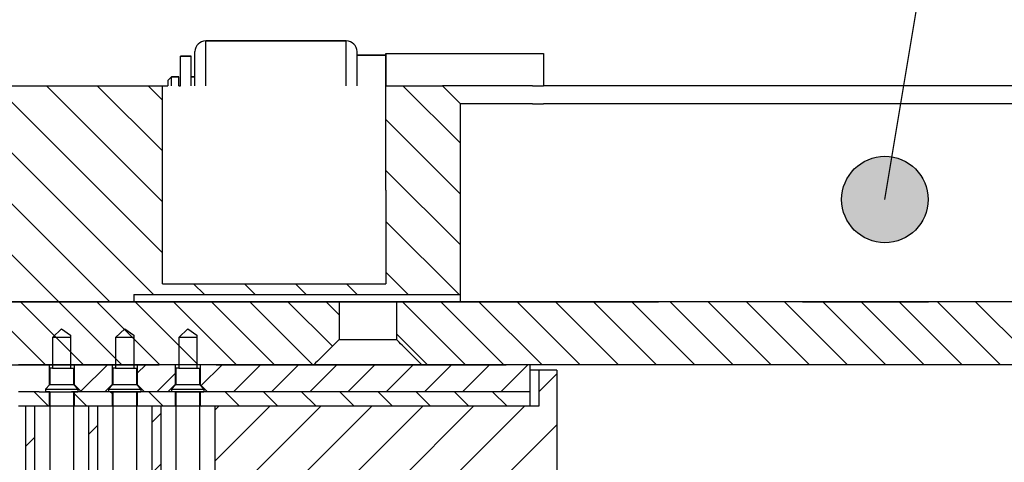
# Model space of a CAD drawing. Extents: x -1763 to 4575, y -3429 to 1051.
# Tile 23 of 174: x 104 to 159, y -2440 to -2415. Entities that reach past the tile are written whole.
import ezdxf

# ---------------------------------------------------------------- set-up
doc = ezdxf.new("R2010")
doc.units = 0
doc.linetypes.add('DASHED', pattern=[15, 7, -8])
doc.layers.get('0').update_dxf_attribs({"linetype": 'CONTINUOUS'})
doc.layers.add('1', color=7, linetype='CONTINUOUS')
doc.dimstyles.get("Standard").update_dxf_attribs({"dimtxt": 0.18, "dimasz": 0.18, "dimexe": 0.18, "dimexo": 0.0625, "dimgap": 0.09, "dimtad": 0, "dimtih": 1, "dimtoh": 1, "dimdec": 4, "dimzin": 0, "dimtxsty": 'STANDARD', "dimcen": 0.09, "dimazin": 3, "dimtfac": 1, "dimtdec": 4, "dimtofl": 0, "dimtmove": 0, "dimatfit": 3, "dimtolj": 1, "dimtzin": 0})
pattern_1 = [(315, (-1142.24, -11457.8625), (1.06066017, 1.06066017), [])]
pattern_2 = [(45, (-1142.24, -11457.8625), (-1.06066017, 1.06066017), [])]
pattern_3 = [(45, (-1142.24, -11457.8625), (-1.41421356, 1.41421356), [])]

# ---------------------------------------------------------------- blocks, each defined once
blk = doc.blocks.new('Z-STACK', base_point=(-660.966, -2583.474))
at = {"linetype": 'CONTINUOUS'}
h = blk.add_hatch(dxfattribs=at)
h.set_pattern_fill('USER', color=6, scale=1.5, angle=45, pattern_type=0)
h.set_pattern_definition(pattern_2)
h.paths.add_polyline_path([(107.096, -2435.26), (107.096, -2434.16), (109.196, -2434.16), (109.196, -2434.16), (109.196, -2435.26), (108.796, -2435.66), (108.796, -2435.66), (107.496, -2435.66)])
h = blk.add_hatch(dxfattribs=at)
h.set_pattern_fill('USER', color=6, scale=1.5, angle=45, pattern_type=0)
h.set_pattern_definition(pattern_2)
h.paths.add_polyline_path([(110.596, -2435.26), (110.596, -2434.16), (112.696, -2434.16), (112.696, -2434.16), (112.696, -2435.26), (112.296, -2435.66), (112.296, -2435.66), (110.996, -2435.66)])
h = blk.add_hatch(dxfattribs=at)
h.set_pattern_fill('USER', color=3, scale=1.5, angle=315, pattern_type=0)
h.set_pattern_definition(pattern_1)
h.paths.add_polyline_path([(105.696, -2435.66), (105.696, -2436.46), (105.696, -2436.46), (104.896, -2436.46), (104.896, -2436.46), (104.492, -2436.46), (104.396, -2436.46), (104.304, -2436.46), (104.138, -2436.46), (103.992, -2436.46), (103.88, -2436.46), (103.596, -2436.46), (103.596, -2435.66), (103.88, -2435.66), (103.992, -2435.66), (103.996, -2435.66), (104.138, -2435.66), (104.304, -2435.66), (104.492, -2435.66), (105.152, -2435.66), (105.296, -2435.66), (105.296, -2435.66), (105.402, -2435.66), (105.696, -2435.66)])
h = blk.add_hatch(dxfattribs=at)
h.set_pattern_fill('USER', color=3, scale=1.5, angle=315, pattern_type=0)
h.set_pattern_definition(pattern_1)
h.paths.add_polyline_path([(107.096, -2435.66), (107.096, -2436.46), (107.896, -2436.46), (108.396, -2436.46), (108.396, -2436.46), (109.196, -2436.46), (109.196, -2436.46), (109.196, -2435.66), (109.196, -2435.66), (108.796, -2435.66), (108.796, -2435.66), (107.496, -2435.66)])
h = blk.add_hatch(dxfattribs=at)
h.set_pattern_fill('USER', color=3, scale=1.5, angle=315, pattern_type=0)
h.set_pattern_definition(pattern_1)
h.paths.add_polyline_path([(110.66, -2435.66), (110.596, -2435.66), (110.596, -2436.46), (110.66, -2436.46), (111.396, -2436.46), (111.896, -2436.46), (111.896, -2436.46), (112.696, -2436.46), (112.696, -2436.46), (112.696, -2435.66), (112.696, -2435.66), (112.296, -2435.66), (112.296, -2435.66), (110.996, -2435.66)])
h = blk.add_hatch(dxfattribs=at)
h.set_pattern_fill('USER', color=1, scale=2, angle=45, pattern_type=0)
h.set_pattern_definition(pattern_3)
h.paths.add_polyline_path([(104.396, -2436.46), (104.396, -2482.36), (104.896, -2482.36), (104.896, -2482.36), (104.896, -2436.46), (104.896, -2436.46), (104.492, -2436.46)])
h = blk.add_hatch(dxfattribs=at)
h.set_pattern_fill('USER', color=1, scale=2, angle=45, pattern_type=0)
h.set_pattern_definition(pattern_3)
h.paths.add_polyline_path([(108.396, -2482.36), (107.896, -2482.36), (107.896, -2436.46), (108.396, -2436.46), (108.396, -2436.46), (108.396, -2482.36)])
h = blk.add_hatch(dxfattribs=at)
h.set_pattern_fill('USER', color=1, scale=2, angle=45, pattern_type=0)
h.set_pattern_definition(pattern_3)
h.paths.add_polyline_path([(111.396, -2482.36), (111.896, -2482.36), (111.896, -2482.36), (111.896, -2436.46), (111.896, -2436.46), (111.396, -2436.46)])
at = {"layer": '1', "linetype": 'CONTINUOUS'}
h = blk.add_hatch(dxfattribs=at)
h.set_pattern_fill('USER', color=4, scale=2, angle=315, pattern_type=0)
h.set_pattern_definition([(315, (-1142.24, -11457.8625), (1.41421356, 1.41421356), [])])
h.paths.add_polyline_path([(71.397, -2418.66), (110.397, -2418.66), (111.997, -2418.66), (111.997, -2429.66), (124.397, -2429.66), (124.397, -2424.46), (124.397, -2424.36), (124.397, -2418.66), (127.537, -2418.66), (128.537, -2419.66), (128.537, -2430.26), (110.397, -2430.26), (110.397, -2430.66), (71.397, -2430.66)])
at = {"layer": '1'}
h = blk.add_hatch(color=1, dxfattribs=at)
edge = h.paths.add_edge_path()
edge.add_arc((152.106, -2424.977), 2.4, -180, 180)
at = {"layer": '1', "linetype": 'CONTINUOUS'}
h = blk.add_hatch(dxfattribs=at)
h.set_pattern_fill('USER', color=2, scale=1.5, angle=315, pattern_type=0)
h.set_pattern_definition(pattern_1)
edge = h.paths.add_edge_path()
edge.add_line((111.497, -2430.66), (115.997, -2430.66))
edge.add_line((115.997, -2430.66), (120.397, -2430.66))
edge.add_line((120.397, -2430.66), (121.797, -2430.66))
edge.add_line((121.797, -2430.66), (121.806, -2430.66))
edge.add_line((121.806, -2430.66), (121.806, -2432.76))
edge.add_spline(control_points=[(121.806, -2432.76), (121.572, -2432.993), (121.103, -2433.46), (120.635, -2433.927), (120.402, -2434.16)], knot_values=[0, 0, 0, 0, 0.991593, 1.983187, 1.983187, 1.983187, 1.983187], degree=3, periodic=0)
edge.add_line((120.402, -2434.16), (120.397, -2434.16))
edge.add_line((120.397, -2434.16), (118.442, -2434.16))
edge.add_line((118.442, -2434.16), (117.442, -2434.16))
edge.add_line((117.442, -2434.16), (117.393, -2434.16))
edge.add_line((117.393, -2434.16), (114.968, -2434.16))
edge.add_line((114.968, -2434.16), (114.846, -2434.16))
edge.add_line((114.846, -2434.16), (114.096, -2434.16))
edge.add_line((114.096, -2434.16), (114.096, -2434.16))
edge.add_line((114.096, -2434.16), (114.076, -2434.16))
edge.add_line((114.076, -2434.16), (112.696, -2434.16))
edge.add_line((112.696, -2434.16), (112.635, -2434.16))
edge.add_line((112.635, -2434.16), (111.817, -2434.16))
edge.add_line((111.817, -2434.16), (111.635, -2434.16))
edge.add_line((111.635, -2434.16), (111.221, -2434.16))
edge.add_line((111.221, -2434.16), (110.596, -2434.16))
edge.add_line((110.596, -2434.16), (110.596, -2434.16))
edge.add_line((110.596, -2434.16), (110.576, -2434.16))
edge.add_line((110.576, -2434.16), (110.221, -2434.16))
edge.add_line((110.221, -2434.16), (109.196, -2434.16))
edge.add_line((109.196, -2434.16), (107.758, -2434.16))
edge.add_line((107.758, -2434.16), (107.096, -2434.16))
edge.add_line((107.096, -2434.16), (107.096, -2434.16))
edge.add_line((107.096, -2434.16), (107.076, -2434.16))
edge.add_line((107.076, -2434.16), (106.758, -2434.16))
edge.add_line((106.758, -2434.16), (105.696, -2434.16))
edge.add_line((105.696, -2434.16), (104.294, -2434.16))
edge.add_line((104.294, -2434.16), (103.596, -2434.16))
edge.add_line((103.596, -2434.16), (103.596, -2434.16))
edge.add_line((103.596, -2434.16), (103.576, -2434.16))
edge.add_line((103.576, -2434.16), (103.294, -2434.16))
edge.add_line((103.294, -2434.16), (102.721, -2434.16))
edge.add_line((102.721, -2434.16), (102.196, -2434.16))
edge.add_line((102.196, -2434.16), (101.58, -2434.16))
edge.add_line((101.58, -2434.16), (101.508, -2434.16))
edge.add_line((101.508, -2434.16), (101.387, -2434.16))
edge.add_line((101.387, -2434.16), (101.326, -2434.16))
edge.add_line((101.326, -2434.16), (101.08, -2434.16))
edge.add_line((101.08, -2434.16), (100.826, -2434.16))
edge.add_line((100.826, -2434.16), (100.643, -2434.16))
edge.add_line((100.643, -2434.16), (99.564, -2434.16))
edge.add_line((99.564, -2434.16), (99.397, -2434.16))
edge.add_line((99.397, -2434.16), (98.432, -2434.16))
edge.add_line((98.432, -2434.16), (98.197, -2434.16))
edge.add_line((98.197, -2434.16), (97.432, -2434.16))
edge.add_line((97.432, -2434.16), (96.397, -2434.16))
edge.add_line((96.397, -2434.16), (91.215, -2434.16))
edge.add_line((91.215, -2434.16), (90.468, -2434.16))
edge.add_line((90.468, -2434.16), (90.215, -2434.16))
edge.add_line((90.215, -2434.16), (89.005, -2434.16))
edge.add_line((89.005, -2434.16), (88.041, -2434.16))
edge.add_line((88.041, -2434.16), (87.92, -2434.16))
edge.add_line((87.92, -2434.16), (87.205, -2434.16))
edge.add_line((87.205, -2434.16), (86.802, -2434.16))
edge.add_line((86.802, -2434.16), (86.136, -2434.16))
edge.add_line((86.136, -2434.16), (85.793, -2434.16))
edge.add_line((85.793, -2434.16), (85.002, -2434.16))
edge.add_line((85.002, -2434.16), (84.892, -2434.16))
edge.add_line((84.892, -2434.16), (84.736, -2434.16))
edge.add_line((84.736, -2434.16), (84.599, -2434.16))
edge.add_line((84.599, -2434.16), (84.597, -2434.16))
edge.add_line((84.597, -2434.16), (84.576, -2434.16))
edge.add_line((84.576, -2434.16), (84.397, -2434.16))
edge.add_line((84.397, -2434.16), (83.993, -2434.16))
edge.add_line((83.993, -2434.16), (83.986, -2434.16))
edge.add_line((83.986, -2434.16), (83.696, -2434.16))
edge.add_line((83.696, -2434.16), (83.406, -2434.16))
edge.add_line((83.406, -2434.16), (83.397, -2434.16))
edge.add_line((83.397, -2434.16), (83.197, -2434.16))
edge.add_line((83.197, -2434.16), (82.931, -2434.16))
edge.add_line((82.931, -2434.16), (82.799, -2434.16))
edge.add_line((82.799, -2434.16), (82.586, -2434.16))
edge.add_line((82.586, -2434.16), (82.488, -2434.16))
edge.add_line((82.488, -2434.16), (82.397, -2434.16))
edge.add_line((82.397, -2434.16), (82.046, -2434.16))
edge.add_line((82.046, -2434.16), (81.896, -2434.16))
edge.add_line((81.896, -2434.16), (81.836, -2434.16))
edge.add_line((81.836, -2434.16), (81.6, -2434.16))
edge.add_line((81.6, -2434.16), (81.531, -2434.16))
edge.add_line((81.531, -2434.16), (81.255, -2434.16))
edge.add_line((81.255, -2434.16), (81.097, -2434.16))
edge.add_line((81.097, -2434.16), (81.076, -2434.16))
edge.add_line((81.076, -2434.16), (80.888, -2434.16))
edge.add_line((80.888, -2434.16), (80.688, -2434.16))
edge.add_line((80.688, -2434.16), (80.597, -2434.16))
edge.add_line((80.597, -2434.16), (80.501, -2434.16))
edge.add_line((80.501, -2434.16), (80.436, -2434.16))
edge.add_line((80.436, -2434.16), (80.397, -2434.16))
edge.add_line((80.397, -2434.16), (80.246, -2434.16))
edge.add_line((80.246, -2434.16), (79.8, -2434.16))
edge.add_line((79.8, -2434.16), (79.773, -2434.16))
edge.add_line((79.773, -2434.16), (79.697, -2434.16))
edge.add_line((79.697, -2434.16), (79.636, -2434.16))
edge.add_line((79.636, -2434.16), (79.503, -2434.16))
edge.add_line((79.503, -2434.16), (79.488, -2434.16))
edge.add_line((79.488, -2434.16), (79.272, -2434.16))
edge.add_line((79.272, -2434.16), (79.094, -2434.16))
edge.add_line((79.094, -2434.16), (79.064, -2434.16))
edge.add_line((79.064, -2434.16), (78.931, -2434.16))
edge.add_line((78.931, -2434.16), (78.846, -2434.16))
edge.add_line((78.846, -2434.16), (78.701, -2434.16))
edge.add_line((78.701, -2434.16), (78.679, -2434.16))
edge.add_line((78.679, -2434.16), (78.597, -2434.16))
edge.add_line((78.597, -2434.16), (78.513, -2434.16))
edge.add_line((78.513, -2434.16), (78.236, -2434.16))
edge.add_line((78.236, -2434.16), (77.973, -2434.16))
edge.add_line((77.973, -2434.16), (77.872, -2434.16))
edge.add_line((77.872, -2434.16), (77.704, -2434.16))
edge.add_line((77.704, -2434.16), (77.703, -2434.16))
edge.add_line((77.703, -2434.16), (77.5, -2434.16))
edge.add_line((77.5, -2434.16), (77.446, -2434.16))
edge.add_line((77.446, -2434.16), (77.397, -2434.16))
edge.add_line((77.397, -2434.16), (77.294, -2434.16))
edge.add_line((77.294, -2434.16), (77.264, -2434.16))
edge.add_line((77.264, -2434.16), (77.219, -2434.16))
edge.add_line((77.219, -2434.16), (77.055, -2434.16))
edge.add_line((77.055, -2434.16), (76.904, -2434.16))
edge.add_line((76.904, -2434.16), (76.713, -2434.16))
edge.add_line((76.713, -2434.16), (76.526, -2434.16))
edge.add_line((76.526, -2434.16), (76.304, -2434.16))
edge.add_line((76.304, -2434.16), (76.296, -2434.16))
edge.add_line((76.296, -2434.16), (76.256, -2434.16))
edge.add_line((76.256, -2434.16), (75.982, -2434.16))
edge.add_line((75.982, -2434.16), (75.897, -2434.16))
edge.add_line((75.897, -2434.16), (75.772, -2434.16))
edge.add_line((75.772, -2434.16), (75.7, -2434.16))
edge.add_line((75.7, -2434.16), (75.655, -2434.16))
edge.add_line((75.655, -2434.16), (75.617, -2434.16))
edge.add_line((75.617, -2434.16), (75.419, -2434.16))
edge.add_line((75.419, -2434.16), (75.343, -2434.16))
edge.add_line((75.343, -2434.16), (75.227, -2434.16))
edge.add_line((75.227, -2434.16), (75.104, -2434.16))
edge.add_line((75.104, -2434.16), (74.896, -2434.16))
edge.add_line((74.896, -2434.16), (74.856, -2434.16))
edge.add_line((74.856, -2434.16), (74.838, -2434.16))
edge.add_line((74.838, -2434.16), (74.745, -2434.16))
edge.add_line((74.745, -2434.16), (74.726, -2434.16))
edge.add_line((74.726, -2434.16), (74.438, -2434.16))
edge.add_line((74.438, -2434.16), (74.372, -2434.16))
edge.add_line((74.372, -2434.16), (74.195, -2434.16))
edge.add_line((74.195, -2434.16), (74.182, -2434.16))
edge.add_line((74.182, -2434.16), (73.992, -2434.16))
edge.add_line((73.992, -2434.16), (73.94, -2434.16))
edge.add_line((73.94, -2434.16), (73.856, -2434.16))
edge.add_line((73.856, -2434.16), (73.817, -2434.16))
edge.add_line((73.817, -2434.16), (73.688, -2434.16))
edge.add_line((73.688, -2434.16), (73.543, -2434.16))
edge.add_line((73.543, -2434.16), (73.468, -2434.16))
edge.add_line((73.468, -2434.16), (73.438, -2434.16))
edge.add_line((73.438, -2434.16), (73.427, -2434.16))
edge.add_line((73.427, -2434.16), (73.226, -2434.16))
edge.add_line((73.226, -2434.16), (73.038, -2434.16))
edge.add_line((73.038, -2434.16), (72.945, -2434.16))
edge.add_line((72.945, -2434.16), (72.807, -2434.16))
edge.add_line((72.807, -2434.16), (72.797, -2434.16))
edge.add_line((72.797, -2434.16), (72.795, -2434.16))
edge.add_line((72.795, -2434.16), (72.62, -2434.16))
edge.add_line((72.62, -2434.16), (72.585, -2434.16))
edge.add_line((72.585, -2434.16), (72.164, -2434.16))
edge.add_line((72.164, -2434.16), (72.14, -2434.16))
edge.add_line((72.14, -2434.16), (72.096, -2434.16))
edge.add_line((72.096, -2434.16), (72.093, -2434.16))
edge.add_line((72.093, -2434.16), (72.088, -2434.16))
edge.add_line((72.088, -2434.16), (72.061, -2434.16))
edge.add_line((72.061, -2434.16), (72.056, -2434.16))
edge.add_line((72.056, -2434.16), (71.898, -2434.16))
edge.add_line((71.898, -2434.16), (71.826, -2434.16))
edge.add_line((71.826, -2434.16), (71.668, -2434.16))
edge.add_line((71.668, -2434.16), (71.397, -2434.16))
edge.add_line((71.397, -2434.16), (71.397, -2434.16))
edge.add_line((71.397, -2434.16), (71.397, -2430.66))
edge.add_line((71.397, -2430.66), (72.397, -2430.66))
edge.add_line((72.397, -2430.66), (92.577, -2430.66))
edge.add_line((92.577, -2430.66), (97.397, -2430.66))
edge.add_line((97.397, -2430.66), (103.615, -2430.66))
edge.add_line((103.615, -2430.66), (109.804, -2430.66))
edge.add_line((109.804, -2430.66), (111.497, -2430.66))
h = blk.add_hatch(dxfattribs=at)
h.set_pattern_fill('USER', color=2, scale=1.5, angle=315, pattern_type=0)
h.set_pattern_definition(pattern_1)
edge = h.paths.add_edge_path()
edge.add_line((214.017, -2430.66), (217.917, -2430.66))
edge.add_line((217.917, -2430.66), (217.917, -2432.76))
edge.add_line((217.917, -2432.76), (216.517, -2434.16))
edge.add_line((216.517, -2434.16), (132.397, -2434.16))
edge.add_line((132.397, -2434.16), (131.077, -2434.16))
edge.add_line((131.077, -2434.16), (126.865, -2434.16))
edge.add_line((126.865, -2434.16), (126.397, -2434.16))
edge.add_line((126.397, -2434.16), (126.391, -2434.16))
edge.add_spline(control_points=[(126.391, -2434.16), (126.157, -2433.927), (125.689, -2433.46), (125.221, -2432.993), (124.986, -2432.76)], knot_values=[0, 0, 0, 0, 0.991594, 1.983187, 1.983187, 1.983187, 1.983187], degree=3, periodic=0)
edge.add_line((124.986, -2432.76), (124.986, -2430.66))
edge.add_line((124.986, -2430.66), (124.997, -2430.66))
edge.add_line((124.997, -2430.66), (128.537, -2430.66))
edge.add_line((128.537, -2430.66), (129.701, -2430.66))
edge.add_line((129.701, -2430.66), (129.866, -2430.66))
edge.add_line((129.866, -2430.66), (132.537, -2430.66))
edge.add_line((132.537, -2430.66), (214.017, -2430.66))
h = blk.add_hatch(dxfattribs=at)
h.set_pattern_fill('USER', color=6, scale=1.5, angle=45, pattern_type=0)
h.set_pattern_definition(pattern_2)
h.paths.add_polyline_path([(120.402, -2434.16), (115.097, -2434.16), (114.096, -2434.16), (114.096, -2435.26), (114.496, -2435.66), (115.097, -2435.66), (132.397, -2435.66), (132.397, -2434.16), (127.514, -2434.16), (126.981, -2434.16), (126.391, -2434.16)])
h = blk.add_hatch(dxfattribs=at)
h.set_pattern_fill('USER', color=1, scale=2, angle=45, pattern_type=0)
h.set_pattern_definition(pattern_3)
h.paths.add_polyline_path([(118.387, -2436.46), (118.221, -2436.46), (117.832, -2436.46), (117.023, -2436.46), (115.947, -2436.46), (115.792, -2436.46), (115.525, -2436.46), (115.387, -2436.46), (115.097, -2436.46), (114.896, -2436.46), (114.896, -2482.36), (115.387, -2482.36), (115.947, -2482.36), (117.023, -2482.36), (117.832, -2482.36), (118.221, -2482.36), (118.387, -2482.36), (118.887, -2482.36), (119.067, -2482.36), (119.502, -2482.36), (120.523, -2482.36), (121.276, -2482.36), (121.763, -2482.36), (121.887, -2482.36), (122.387, -2482.36), (122.525, -2482.36), (123.063, -2482.36), (124.023, -2482.36), (124.715, -2482.36), (125.312, -2482.36), (125.387, -2482.36), (125.886, -2482.36), (125.976, -2482.36), (126.632, -2482.36), (126.981, -2482.36), (127.514, -2482.36), (127.522, -2482.36), (127.63, -2482.36), (128.886, -2482.36), (129.897, -2482.36), (129.897, -2440.26), (130.147, -2440.26), (133.897, -2440.26), (133.897, -2434.46), (132.897, -2434.46), (132.897, -2436.46), (132.397, -2436.46), (128.886, -2436.46), (127.63, -2436.46), (127.522, -2436.46), (127.514, -2436.46), (126.981, -2436.46), (126.632, -2436.46), (125.976, -2436.46), (125.886, -2436.46), (125.387, -2436.46), (125.312, -2436.46), (124.715, -2436.46), (124.023, -2436.46), (123.063, -2436.46), (122.525, -2436.46), (122.387, -2436.46), (121.887, -2436.46), (121.763, -2436.46), (121.276, -2436.46), (120.523, -2436.46), (119.502, -2436.46), (119.067, -2436.46), (118.887, -2436.46)])
h = blk.add_hatch(dxfattribs=at)
h.set_pattern_fill('USER', color=3, scale=1.5, angle=315, pattern_type=0)
h.set_pattern_definition(pattern_1)
h.paths.add_polyline_path([(115.097, -2435.66), (114.496, -2435.66), (114.096, -2435.66), (114.096, -2436.46), (114.896, -2436.46), (115.097, -2436.46), (115.387, -2436.46), (115.525, -2436.46), (115.792, -2436.46), (115.947, -2436.46), (117.023, -2436.46), (117.832, -2436.46), (118.221, -2436.46), (118.387, -2436.46), (118.887, -2436.46), (119.067, -2436.46), (119.502, -2436.46), (120.523, -2436.46), (121.276, -2436.46), (121.763, -2436.46), (121.887, -2436.46), (122.387, -2436.46), (122.525, -2436.46), (123.063, -2436.46), (124.023, -2436.46), (124.715, -2436.46), (125.312, -2436.46), (125.387, -2436.46), (125.886, -2436.46), (125.976, -2436.46), (126.632, -2436.46), (127.514, -2436.46), (127.522, -2436.46), (127.63, -2436.46), (128.886, -2436.46), (132.397, -2436.46), (132.397, -2435.66)])
at = {"color": 7, "linetype": 'CONTINUOUS'}
for p, q in [((114.397, -2418.66), (114.397, -2416.16)), ((114.397, -2416.16), (122.197, -2416.16)), ((122.197, -2416.16), (114.397, -2416.16)), ((114.397, -2418.66), (114.397, -2416.16)), ((122.197, -2418.66), (122.197, -2416.16)), ((122.197, -2418.66), (122.197, -2416.16)), ((113.797, -2418.66), (113.797, -2416.76)), ((113.797, -2418.66), (113.797, -2416.76)), ((122.797, -2416.96), (122.797, -2416.76)), ((122.797, -2416.96), (122.797, -2416.76)), ((122.797, -2418.16), (122.797, -2416.96)), ((122.797, -2416.96), (124.397, -2416.96)), ((124.397, -2416.96), (122.797, -2416.96)), ((122.797, -2418.16), (122.797, -2416.96)), ((124.397, -2416.96), (124.397, -2416.86)), ((124.397, -2416.86), (124.397, -2416.96)), ((124.397, -2416.86), (133.157, -2416.86)), ((124.397, -2418.66), (124.397, -2416.96)), ((124.397, -2416.96), (124.397, -2418.66)), ((113.597, -2417.01), (112.997, -2417.01)), ((112.997, -2418.66), (112.997, -2417.01)), ((112.997, -2417.01), (113.597, -2417.01)), ((112.997, -2418.66), (112.997, -2417.01)), ((113.597, -2418.16), (113.597, -2417.01)), ((113.597, -2418.16), (113.597, -2417.01)), ((112.497, -2418.16), (112.297, -2418.36)), ((112.297, -2418.36), (112.497, -2418.16)), ((112.297, -2418.36), (112.297, -2418.66)), ((112.297, -2418.36), (112.297, -2418.66)), ((112.497, -2418.66), (112.497, -2418.16)), ((112.497, -2418.16), (112.897, -2418.16)), ((112.897, -2418.16), (112.497, -2418.16)), ((112.497, -2418.66), (112.497, -2418.16)), ((112.897, -2418.66), (112.897, -2418.16)), ((112.897, -2418.66), (112.897, -2418.16)), ((113.597, -2418.16), (113.797, -2418.16)), ((113.597, -2418.66), (113.597, -2418.16)), ((113.797, -2418.16), (113.597, -2418.16)), ((113.597, -2418.66), (113.597, -2418.16)), ((122.797, -2418.66), (122.797, -2418.16)), ((122.797, -2418.66), (122.797, -2418.16)), ((132.897, -2434.46), (132.397, -2434.46)), ((133.897, -2434.46), (132.897, -2434.46)), ((132.897, -2434.46), (132.897, -2436.46)), ((133.897, -2434.46), (133.897, -2440.26)), ((104.396, -2436.46), (104.396, -2482.36)), ((104.896, -2436.46), (104.896, -2482.36)), ((107.896, -2436.46), (107.896, -2482.36)), ((108.396, -2436.46), (108.396, -2482.36)), ((111.396, -2436.46), (111.396, -2482.36)), ((111.896, -2436.46), (111.896, -2482.36)), ((114.896, -2436.46), (114.896, -2482.36)), ((132.897, -2436.46), (132.397, -2436.46))]:
    blk.add_line(p, q, dxfattribs=at)
at = {"color": 7, "linetype": 'DASHED'}
for p, q in [((122.797, -2418.16), (122.797, -2416.96)), ((122.797, -2418.16), (122.797, -2416.96)), ((113.597, -2418.66), (113.597, -2418.16)), ((113.597, -2418.66), (113.597, -2418.16)), ((122.797, -2418.66), (122.797, -2418.16)), ((122.797, -2418.66), (122.797, -2418.16)), ((103.596, -2434.16), (104.294, -2434.16)), ((104.294, -2434.16), (105.696, -2434.16)), ((105.696, -2434.16), (106.758, -2434.16)), ((106.758, -2434.16), (107.076, -2434.16)), ((107.076, -2434.16), (107.096, -2434.16)), ((107.096, -2434.16), (107.758, -2434.16)), ((107.096, -2434.16), (107.096, -2434.16)), ((107.758, -2434.16), (109.196, -2434.16)), ((109.196, -2434.16), (110.221, -2434.16)), ((110.221, -2434.16), (110.576, -2434.16)), ((110.576, -2434.16), (110.596, -2434.16)), ((110.596, -2434.16), (111.221, -2434.16)), ((110.596, -2434.16), (110.596, -2434.16)), ((111.221, -2434.16), (111.635, -2434.16)), ((111.635, -2434.16), (111.817, -2434.16)), ((112.635, -2434.16), (111.817, -2434.16)), ((112.696, -2434.16), (112.635, -2434.16)), ((114.076, -2434.16), (112.696, -2434.16)), ((114.096, -2434.16), (114.076, -2434.16)), ((114.096, -2434.16), (114.096, -2434.16)), ((114.846, -2434.16), (114.096, -2434.16)), ((114.968, -2434.16), (114.846, -2434.16)), ((114.968, -2434.16), (117.393, -2434.16)), ((117.393, -2434.16), (117.442, -2434.16)), ((117.442, -2434.16), (118.442, -2434.16)), ((118.442, -2434.16), (120.397, -2434.16)), ((120.397, -2434.16), (120.402, -2434.16)), ((120.402, -2434.16), (120.917, -2434.16)), ((120.917, -2434.16), (121.917, -2434.16)), ((121.917, -2434.16), (123.853, -2434.16)), ((123.853, -2434.16), (124.392, -2434.16)), ((124.392, -2434.16), (125.392, -2434.16)), ((125.392, -2434.16), (125.865, -2434.16)), ((125.865, -2434.16), (126.391, -2434.16)), ((126.391, -2434.16), (126.397, -2434.16)), ((126.397, -2434.16), (126.865, -2434.16)), ((126.865, -2434.16), (127.146, -2434.16)), ((127.146, -2434.16), (127.442, -2434.16)), ((127.442, -2434.16), (131.077, -2434.16)), ((104.138, -2436.46), (103.992, -2436.46)), ((104.304, -2436.46), (104.138, -2436.46)), ((104.396, -2436.46), (104.304, -2436.46)), ((104.492, -2436.46), (104.396, -2436.46)), ((104.896, -2436.46), (104.492, -2436.46)), ((104.896, -2436.46), (104.896, -2436.46)), ((105.696, -2436.46), (104.896, -2436.46)), ((106.759, -2436.46), (105.696, -2436.46)), ((105.696, -2436.46), (105.696, -2436.46)), ((107.096, -2436.46), (106.759, -2436.46)), ((107.896, -2436.46), (107.096, -2436.46)), ((108.396, -2436.46), (107.896, -2436.46)), ((108.396, -2436.46), (108.396, -2436.46)), ((109.196, -2436.46), (108.396, -2436.46)), ((110.259, -2436.46), (109.196, -2436.46)), ((109.196, -2436.46), (109.196, -2436.46)), ((110.596, -2436.46), (110.259, -2436.46)), ((110.66, -2436.46), (110.596, -2436.46)), ((111.396, -2436.46), (110.66, -2436.46)), ((111.896, -2436.46), (111.396, -2436.46)), ((111.896, -2436.46), (111.896, -2436.46)), ((112.696, -2436.46), (111.896, -2436.46)), ((113.16, -2436.46), (112.696, -2436.46)), ((112.696, -2436.46), (112.696, -2436.46)), ((113.759, -2436.46), (113.16, -2436.46)), ((114.096, -2436.46), (113.759, -2436.46)), ((114.896, -2436.46), (114.096, -2436.46)), ((115.097, -2436.46), (114.896, -2436.46)), ((115.387, -2436.46), (115.097, -2436.46)), ((115.525, -2436.46), (115.387, -2436.46)), ((115.792, -2436.46), (115.525, -2436.46)), ((115.947, -2436.46), (115.792, -2436.46)), ((117.023, -2436.46), (115.947, -2436.46)), ((117.832, -2436.46), (117.023, -2436.46)), ((118.221, -2436.46), (117.832, -2436.46)), ((118.387, -2436.46), (118.221, -2436.46)), ((118.887, -2436.46), (118.387, -2436.46)), ((119.067, -2436.46), (118.887, -2436.46)), ((119.502, -2436.46), (119.067, -2436.46)), ((120.523, -2436.46), (119.502, -2436.46)), ((121.276, -2436.46), (120.523, -2436.46)), ((121.763, -2436.46), (121.276, -2436.46)), ((121.887, -2436.46), (121.763, -2436.46)), ((122.387, -2436.46), (121.887, -2436.46)), ((122.525, -2436.46), (122.387, -2436.46)), ((123.063, -2436.46), (122.525, -2436.46)), ((124.023, -2436.46), (123.063, -2436.46)), ((124.715, -2436.46), (124.023, -2436.46)), ((125.312, -2436.46), (124.715, -2436.46)), ((125.387, -2436.46), (125.312, -2436.46)), ((125.886, -2436.46), (125.387, -2436.46)), ((125.976, -2436.46), (125.886, -2436.46)), ((126.632, -2436.46), (125.976, -2436.46)), ((126.981, -2436.46), (126.632, -2436.46)), ((127.514, -2436.46), (126.981, -2436.46)), ((127.522, -2436.46), (127.514, -2436.46)), ((127.63, -2436.46), (127.522, -2436.46)), ((128.886, -2436.46), (127.63, -2436.46)), ((132.397, -2436.46), (128.886, -2436.46))]:
    blk.add_line(p, q, dxfattribs=at)
at = {"color": 4, "linetype": 'CONTINUOUS'}
for p, q in [((110.397, -2418.66), (111.997, -2418.66)), ((111.997, -2418.66), (112.297, -2418.66)), ((111.997, -2429.66), (111.997, -2418.66)), ((112.897, -2418.66), (112.997, -2418.66)), ((124.397, -2424.36), (124.397, -2418.66)), ((124.397, -2418.66), (127.537, -2418.66)), ((132.537, -2418.66), (127.537, -2418.66)), ((128.537, -2419.66), (127.537, -2418.66)), ((132.537, -2418.66), (133.157, -2418.66)), ((230.217, -2418.66), (133.157, -2418.66)), ((132.537, -2419.66), (128.537, -2419.66)), ((128.537, -2430.26), (128.537, -2419.66)), ((132.537, -2419.66), (133.157, -2419.66)), ((229.217, -2419.66), (133.157, -2419.66)), ((124.397, -2424.46), (124.397, -2424.36)), ((124.397, -2424.46), (124.397, -2429.66)), ((111.997, -2429.66), (124.397, -2429.66)), ((110.397, -2430.26), (110.397, -2430.66)), ((110.397, -2430.26), (128.537, -2430.26))]:
    blk.add_line(p, q, dxfattribs=at)
at = {"color": 2, "linetype": 'DASHED'}
for p, q in [((103.615, -2430.66), (109.804, -2430.66)), ((109.804, -2430.66), (111.497, -2430.66)), ((111.497, -2430.66), (115.997, -2430.66)), ((115.997, -2430.66), (120.397, -2430.66)), ((120.397, -2430.66), (121.797, -2430.66)), ((121.797, -2430.66), (121.806, -2430.66)), ((121.806, -2430.66), (121.897, -2430.66)), ((121.897, -2430.66), (121.907, -2430.66)), ((121.907, -2430.66), (124.886, -2430.66)), ((124.886, -2430.66), (124.897, -2430.66)), ((124.897, -2430.66), (124.986, -2430.66)), ((124.986, -2430.66), (124.997, -2430.66)), ((124.997, -2430.66), (128.537, -2430.66)), ((128.537, -2430.66), (129.701, -2430.66)), ((129.701, -2430.66), (129.866, -2430.66)), ((129.866, -2430.66), (132.537, -2430.66)), ((132.537, -2430.66), (214.017, -2430.66)), ((107.096, -2434.16), (107.096, -2434.16)), ((110.596, -2434.16), (110.596, -2434.16)), ((114.096, -2434.16), (114.096, -2434.16)), ((120.402, -2434.16), (120.917, -2434.16)), ((120.917, -2434.16), (121.917, -2434.16)), ((121.917, -2434.16), (123.853, -2434.16)), ((123.853, -2434.16), (124.392, -2434.16)), ((124.392, -2434.16), (125.392, -2434.16)), ((125.392, -2434.16), (125.865, -2434.16)), ((125.865, -2434.16), (126.391, -2434.16)), ((107.285, -2435.66), (107.296, -2435.66)), ((110.785, -2435.66), (110.796, -2435.66)), ((114.285, -2435.66), (114.296, -2435.66))]:
    blk.add_line(p, q, dxfattribs=at)
at = {"color": 2, "linetype": 'CONTINUOUS'}
for p, q in [((121.806, -2430.66), (121.806, -2432.76)), ((124.986, -2430.66), (124.986, -2432.76)), ((105.896, -2432.641), (106.396, -2432.16)), ((106.396, -2432.16), (106.896, -2432.52)), ((109.396, -2432.641), (109.896, -2432.16)), ((109.896, -2432.16), (110.396, -2432.52)), ((112.896, -2432.641), (113.396, -2432.16)), ((113.396, -2432.16), (113.896, -2432.52)), ((105.896, -2432.641), (105.896, -2434.16)), ((106.896, -2432.52), (106.896, -2432.641)), ((106.896, -2432.641), (106.896, -2434.16)), ((109.396, -2432.641), (109.396, -2434.16)), ((110.396, -2432.52), (110.396, -2432.641)), ((110.396, -2432.641), (110.396, -2434.16)), ((112.896, -2432.641), (112.896, -2434.16)), ((113.896, -2432.52), (113.896, -2432.641)), ((113.896, -2432.641), (113.896, -2434.16)), ((121.806, -2432.76), (124.986, -2432.76)), ((103.596, -2434.16), (104.294, -2434.16)), ((104.294, -2434.16), (105.696, -2434.16)), ((105.696, -2434.16), (106.758, -2434.16)), ((105.896, -2434.36), (105.746, -2434.36)), ((105.746, -2434.36), (105.746, -2435.26)), ((105.896, -2434.16), (105.896, -2434.36)), ((106.758, -2434.16), (107.076, -2434.16)), ((106.896, -2434.16), (106.896, -2434.36)), ((106.896, -2434.36), (107.046, -2434.36)), ((107.046, -2434.36), (107.046, -2435.26)), ((107.076, -2434.16), (107.096, -2434.16)), ((107.096, -2434.16), (107.758, -2434.16)), ((107.758, -2434.16), (109.196, -2434.16)), ((109.196, -2434.16), (110.221, -2434.16)), ((109.396, -2434.36), (109.246, -2434.36)), ((109.246, -2434.36), (109.246, -2435.26)), ((109.396, -2434.16), (109.396, -2434.36)), ((110.221, -2434.16), (110.576, -2434.16)), ((110.396, -2434.16), (110.396, -2434.36)), ((110.396, -2434.36), (110.546, -2434.36)), ((110.546, -2434.36), (110.546, -2435.26)), ((110.576, -2434.16), (110.596, -2434.16)), ((110.596, -2434.16), (111.221, -2434.16)), ((111.221, -2434.16), (111.635, -2434.16)), ((111.635, -2434.16), (111.817, -2434.16)), ((112.635, -2434.16), (111.817, -2434.16)), ((112.696, -2434.16), (112.635, -2434.16)), ((114.076, -2434.16), (112.696, -2434.16)), ((112.896, -2434.36), (112.746, -2434.36)), ((112.746, -2434.36), (112.746, -2435.26)), ((112.896, -2434.16), (112.896, -2434.36)), ((113.896, -2434.16), (113.896, -2434.36)), ((113.896, -2434.36), (114.046, -2434.36)), ((114.046, -2434.36), (114.046, -2435.26)), ((114.096, -2434.16), (114.076, -2434.16)), ((114.846, -2434.16), (114.096, -2434.16)), ((114.968, -2434.16), (114.846, -2434.16)), ((114.968, -2434.16), (117.393, -2434.16)), ((117.393, -2434.16), (117.442, -2434.16)), ((117.442, -2434.16), (118.442, -2434.16)), ((118.442, -2434.16), (120.397, -2434.16)), ((120.397, -2434.16), (120.402, -2434.16)), ((126.391, -2434.16), (126.397, -2434.16)), ((126.397, -2434.16), (126.865, -2434.16)), ((126.865, -2434.16), (131.077, -2434.16)), ((132.397, -2434.16), (131.077, -2434.16)), ((216.517, -2434.16), (132.397, -2434.16)), ((105.496, -2435.51), (105.746, -2435.26)), ((105.496, -2435.51), (105.496, -2435.66)), ((107.296, -2435.51), (107.046, -2435.26)), ((107.296, -2435.51), (107.296, -2435.66)), ((108.996, -2435.51), (109.246, -2435.26)), ((108.996, -2435.51), (108.996, -2435.66)), ((110.796, -2435.51), (110.546, -2435.26)), ((110.796, -2435.51), (110.796, -2435.66)), ((112.496, -2435.51), (112.746, -2435.26)), ((112.496, -2435.51), (112.496, -2435.66)), ((114.296, -2435.51), (114.046, -2435.26)), ((114.296, -2435.51), (114.296, -2435.66)), ((105.696, -2435.66), (105.496, -2435.66)), ((105.735, -2435.66), (105.696, -2435.66)), ((105.735, -2435.66), (105.746, -2435.66)), ((105.746, -2435.66), (105.746, -2449.36)), ((107.046, -2435.66), (107.096, -2435.66)), ((107.046, -2435.66), (107.046, -2449.36)), ((107.096, -2435.66), (107.285, -2435.66)), ((109.196, -2435.66), (108.996, -2435.66)), ((109.235, -2435.66), (109.196, -2435.66)), ((109.235, -2435.66), (109.246, -2435.66)), ((109.246, -2435.66), (109.246, -2449.36)), ((110.546, -2435.66), (110.596, -2435.66)), ((110.546, -2435.66), (110.546, -2449.36)), ((110.596, -2435.66), (110.785, -2435.66)), ((112.696, -2435.66), (112.496, -2435.66)), ((112.735, -2435.66), (112.696, -2435.66)), ((112.735, -2435.66), (112.746, -2435.66)), ((112.746, -2435.66), (112.746, -2449.36)), ((114.046, -2435.66), (114.096, -2435.66)), ((114.046, -2435.66), (114.046, -2449.36)), ((114.096, -2435.66), (114.285, -2435.66))]:
    blk.add_line(p, q, dxfattribs=at)
at = {"color": 6, "linetype": 'CONTINUOUS'}
for p, q in [((104.138, -2434.16), (103.992, -2434.16)), ((104.304, -2434.16), (104.138, -2434.16)), ((104.492, -2434.16), (104.304, -2434.16)), ((105.696, -2434.16), (104.492, -2434.16)), ((105.696, -2434.16), (105.696, -2435.26)), ((105.696, -2434.16), (105.696, -2434.16)), ((107.096, -2434.16), (107.096, -2435.26)), ((109.196, -2434.16), (107.096, -2434.16)), ((109.196, -2434.16), (109.196, -2435.26)), ((109.196, -2434.16), (109.196, -2434.16)), ((110.596, -2434.16), (110.596, -2435.26)), ((112.696, -2434.16), (110.596, -2434.16)), ((112.696, -2434.16), (112.696, -2435.26)), ((112.696, -2434.16), (112.696, -2434.16)), ((115.097, -2434.16), (114.096, -2434.16)), ((114.096, -2434.16), (114.096, -2435.26)), ((120.402, -2434.16), (115.097, -2434.16)), ((126.391, -2434.16), (120.402, -2434.16)), ((126.981, -2434.16), (126.391, -2434.16)), ((132.397, -2434.16), (127.514, -2434.16)), ((132.397, -2434.16), (132.397, -2435.66)), ((105.696, -2435.26), (105.696, -2435.26)), ((105.696, -2435.26), (105.881, -2435.26)), ((105.881, -2435.26), (106.077, -2435.26)), ((106.077, -2435.26), (106.177, -2435.26)), ((106.177, -2435.26), (106.378, -2435.26)), ((106.378, -2435.26), (106.408, -2435.26)), ((106.408, -2435.26), (106.652, -2435.26)), ((106.652, -2435.26), (106.702, -2435.26)), ((106.702, -2435.26), (106.752, -2435.26)), ((106.752, -2435.26), (107.096, -2435.26)), ((107.496, -2435.66), (107.096, -2435.26)), ((108.796, -2435.66), (109.196, -2435.26)), ((109.196, -2435.26), (110.596, -2435.26)), ((109.196, -2435.26), (109.196, -2435.26)), ((110.996, -2435.66), (110.596, -2435.26)), ((112.296, -2435.66), (112.696, -2435.26)), ((112.696, -2435.26), (114.096, -2435.26)), ((112.696, -2435.26), (112.696, -2435.26)), ((114.496, -2435.66), (114.096, -2435.26)), ((104.138, -2435.66), (103.996, -2435.66)), ((104.304, -2435.66), (104.138, -2435.66)), ((104.492, -2435.66), (104.304, -2435.66)), ((105.152, -2435.66), (104.492, -2435.66)), ((105.152, -2435.66), (105.296, -2435.66)), ((105.296, -2435.66), (105.296, -2435.66)), ((108.796, -2435.66), (107.496, -2435.66)), ((108.796, -2435.66), (108.796, -2435.66)), ((112.296, -2435.66), (110.996, -2435.66)), ((112.296, -2435.66), (112.296, -2435.66)), ((115.097, -2435.66), (114.496, -2435.66)), ((132.397, -2435.66), (115.097, -2435.66))]:
    blk.add_line(p, q, dxfattribs=at)
at = {"color": 6, "linetype": 'DASHED'}
for p, q in [((107.096, -2434.16), (105.696, -2434.16)), ((110.596, -2434.16), (109.196, -2434.16)), ((114.096, -2434.16), (112.696, -2434.16)), ((127.514, -2434.16), (126.981, -2434.16)), ((105.296, -2435.66), (105.402, -2435.66)), ((105.402, -2435.66), (105.696, -2435.66)), ((105.696, -2435.66), (106.702, -2435.66)), ((105.696, -2435.66), (105.696, -2435.66)), ((106.702, -2435.66), (106.952, -2435.66)), ((107.096, -2435.66), (106.952, -2435.66)), ((107.496, -2435.66), (107.096, -2435.66)), ((109.196, -2435.66), (108.796, -2435.66)), ((109.196, -2435.66), (109.196, -2435.66)), ((110.596, -2435.66), (109.196, -2435.66)), ((110.66, -2435.66), (110.596, -2435.66)), ((110.996, -2435.66), (110.66, -2435.66)), ((112.696, -2435.66), (112.296, -2435.66)), ((113.16, -2435.66), (112.696, -2435.66)), ((112.696, -2435.66), (112.696, -2435.66)), ((114.096, -2435.66), (113.16, -2435.66)), ((114.496, -2435.66), (114.096, -2435.66))]:
    blk.add_line(p, q, dxfattribs=at)
at = {"color": 3, "linetype": 'DASHED'}
for p, q in [((104.138, -2435.66), (103.996, -2435.66)), ((104.304, -2435.66), (104.138, -2435.66)), ((104.492, -2435.66), (104.304, -2435.66)), ((105.152, -2435.66), (104.492, -2435.66)), ((105.152, -2435.66), (105.296, -2435.66)), ((105.296, -2435.66), (105.296, -2435.66)), ((108.796, -2435.66), (107.496, -2435.66)), ((108.796, -2435.66), (108.796, -2435.66)), ((112.296, -2435.66), (110.996, -2435.66)), ((112.296, -2435.66), (112.296, -2435.66)), ((115.097, -2435.66), (114.496, -2435.66)), ((132.397, -2435.66), (115.097, -2435.66))]:
    blk.add_line(p, q, dxfattribs=at)
at = {"color": 3, "linetype": 'CONTINUOUS'}
for p, q in [((105.296, -2435.66), (105.402, -2435.66)), ((105.402, -2435.66), (105.696, -2435.66)), ((105.696, -2435.66), (105.696, -2436.46)), ((105.696, -2435.66), (106.702, -2435.66)), ((105.696, -2435.66), (105.696, -2435.66)), ((106.702, -2435.66), (106.952, -2435.66)), ((107.096, -2435.66), (106.952, -2435.66)), ((107.096, -2435.66), (107.096, -2436.46)), ((107.496, -2435.66), (107.096, -2435.66)), ((109.196, -2435.66), (108.796, -2435.66)), ((109.196, -2435.66), (109.196, -2436.46)), ((109.196, -2435.66), (109.196, -2435.66)), ((110.596, -2435.66), (109.196, -2435.66)), ((110.66, -2435.66), (110.596, -2435.66)), ((110.596, -2435.66), (110.596, -2436.46)), ((110.996, -2435.66), (110.66, -2435.66)), ((112.696, -2435.66), (112.296, -2435.66)), ((113.16, -2435.66), (112.696, -2435.66)), ((112.696, -2435.66), (112.696, -2436.46)), ((112.696, -2435.66), (112.696, -2435.66)), ((114.096, -2435.66), (113.16, -2435.66)), ((114.496, -2435.66), (114.096, -2435.66)), ((114.096, -2435.66), (114.096, -2436.46)), ((132.397, -2435.66), (132.397, -2436.46)), ((104.138, -2436.46), (103.992, -2436.46)), ((104.304, -2436.46), (104.138, -2436.46)), ((104.396, -2436.46), (104.304, -2436.46)), ((104.492, -2436.46), (104.396, -2436.46)), ((104.896, -2436.46), (104.492, -2436.46)), ((104.896, -2436.46), (104.896, -2436.46)), ((105.696, -2436.46), (104.896, -2436.46)), ((106.759, -2436.46), (105.696, -2436.46)), ((105.696, -2436.46), (105.696, -2436.46)), ((107.096, -2436.46), (106.759, -2436.46)), ((107.896, -2436.46), (107.096, -2436.46)), ((108.396, -2436.46), (107.896, -2436.46)), ((108.396, -2436.46), (108.396, -2436.46)), ((109.196, -2436.46), (108.396, -2436.46)), ((110.259, -2436.46), (109.196, -2436.46)), ((109.196, -2436.46), (109.196, -2436.46)), ((110.596, -2436.46), (110.259, -2436.46)), ((110.66, -2436.46), (110.596, -2436.46)), ((111.396, -2436.46), (110.66, -2436.46)), ((111.896, -2436.46), (111.396, -2436.46)), ((111.896, -2436.46), (111.896, -2436.46)), ((112.696, -2436.46), (111.896, -2436.46)), ((113.16, -2436.46), (112.696, -2436.46)), ((112.696, -2436.46), (112.696, -2436.46)), ((113.759, -2436.46), (113.16, -2436.46)), ((114.096, -2436.46), (113.759, -2436.46)), ((114.896, -2436.46), (114.096, -2436.46)), ((115.097, -2436.46), (114.896, -2436.46)), ((115.387, -2436.46), (115.097, -2436.46)), ((115.525, -2436.46), (115.387, -2436.46)), ((115.792, -2436.46), (115.525, -2436.46)), ((115.947, -2436.46), (115.792, -2436.46)), ((117.023, -2436.46), (115.947, -2436.46)), ((117.832, -2436.46), (117.023, -2436.46)), ((118.221, -2436.46), (117.832, -2436.46)), ((118.387, -2436.46), (118.221, -2436.46)), ((118.887, -2436.46), (118.387, -2436.46)), ((119.067, -2436.46), (118.887, -2436.46)), ((119.502, -2436.46), (119.067, -2436.46)), ((120.523, -2436.46), (119.502, -2436.46)), ((121.276, -2436.46), (120.523, -2436.46)), ((121.763, -2436.46), (121.276, -2436.46)), ((121.887, -2436.46), (121.763, -2436.46)), ((122.387, -2436.46), (121.887, -2436.46)), ((122.525, -2436.46), (122.387, -2436.46)), ((123.063, -2436.46), (122.525, -2436.46)), ((124.023, -2436.46), (123.063, -2436.46)), ((124.715, -2436.46), (124.023, -2436.46)), ((125.312, -2436.46), (124.715, -2436.46)), ((125.387, -2436.46), (125.312, -2436.46)), ((125.886, -2436.46), (125.387, -2436.46)), ((125.976, -2436.46), (125.886, -2436.46)), ((126.632, -2436.46), (125.976, -2436.46)), ((127.514, -2436.46), (126.632, -2436.46)), ((127.522, -2436.46), (127.514, -2436.46)), ((127.63, -2436.46), (127.522, -2436.46)), ((128.886, -2436.46), (127.63, -2436.46)), ((132.397, -2436.46), (128.886, -2436.46))]:
    blk.add_line(p, q, dxfattribs=at)
at = {"color": 7, "linetype": 'CONTINUOUS'}
for centre, start, end in [((114.397, -2416.76), 90, 180), ((114.397, -2416.76), 90, 180), ((122.197, -2416.76), 0, 90), ((122.197, -2416.76), 0, 90)]:
    blk.add_arc(centre, 0.6, start, end, dxfattribs=at)
at = {"color": 2, "linetype": 'CONTINUOUS'}
for points, knots in [([(121.806, -2432.76), (121.612, -2432.953), (121.382, -2433.182), (121.104, -2433.46), (120.9, -2433.663), (120.668, -2433.894), (120.402, -2434.16)], [0.917393, 0.917393, 0.917393, 0.917393, 1.908987, 1.908987, 1.908987, 2.900581, 2.900581, 2.900581, 2.900581]), ([(126.391, -2434.16), (126.125, -2433.894), (125.893, -2433.663), (125.689, -2433.46), (125.41, -2433.182), (125.18, -2432.953), (124.986, -2432.76)], [2.015425, 2.015425, 2.015425, 2.015425, 3.007019, 3.007019, 3.007019, 3.998612, 3.998612, 3.998612, 3.998612])]:
    blk.add_open_spline(points, degree=3, knots=knots, dxfattribs=at)
at = {"layer": '1', "color": 7, "linetype": 'CONTINUOUS'}
blk.add_line((133.157, -2416.86), (133.157, -2418.66), dxfattribs=at)
at = {"layer": '1', "color": 4, "linetype": 'CONTINUOUS'}
for p, q in [((71.397, -2418.66), (110.397, -2418.66)), ((128.537, -2430.66), (128.537, -2430.26)), ((110.397, -2430.66), (71.397, -2430.66)), ((128.537, -2430.66), (110.397, -2430.66)), ((229.217, -2430.66), (128.537, -2430.66))]:
    blk.add_line(p, q, dxfattribs=at)
at = {"layer": '1', "color": 2, "linetype": 'CONTINUOUS'}
for p, q in [((106.896, -2432.641), (105.896, -2432.641)), ((110.396, -2432.641), (109.396, -2432.641)), ((113.896, -2432.641), (112.896, -2432.641)), ((105.896, -2434.36), (106.896, -2434.36)), ((109.396, -2434.36), (110.396, -2434.36)), ((112.896, -2434.36), (113.896, -2434.36)), ((105.496, -2435.51), (107.296, -2435.51)), ((105.746, -2435.26), (107.046, -2435.26)), ((108.996, -2435.51), (110.796, -2435.51)), ((109.246, -2435.26), (110.546, -2435.26)), ((112.496, -2435.51), (114.296, -2435.51)), ((112.746, -2435.26), (114.046, -2435.26)), ((105.746, -2435.66), (107.046, -2435.66)), ((109.246, -2435.66), (110.546, -2435.66)), ((112.746, -2435.66), (114.046, -2435.66))]:
    blk.add_line(p, q, dxfattribs=at)
at = {"layer": '1', "color": 1}
blk.add_circle((152.106, -2424.977), 2.4, dxfattribs=at)
at = {"layer": '1', "color": 1, "linetype": 'CONTINUOUS', "has_arrowhead": 0}
blk.add_leader([(152.106, -2424.977), (176.977, -2274.796)], dimstyle='Standard', dxfattribs=at)

msp = doc.modelspace()

# ---------------------------------------------------------------- block references
at = {"layer": '1'}
msp.add_blockref('Z-STACK', (-660.966, -2583.474), dxfattribs=at)

doc.saveas('drawing.dxf')
